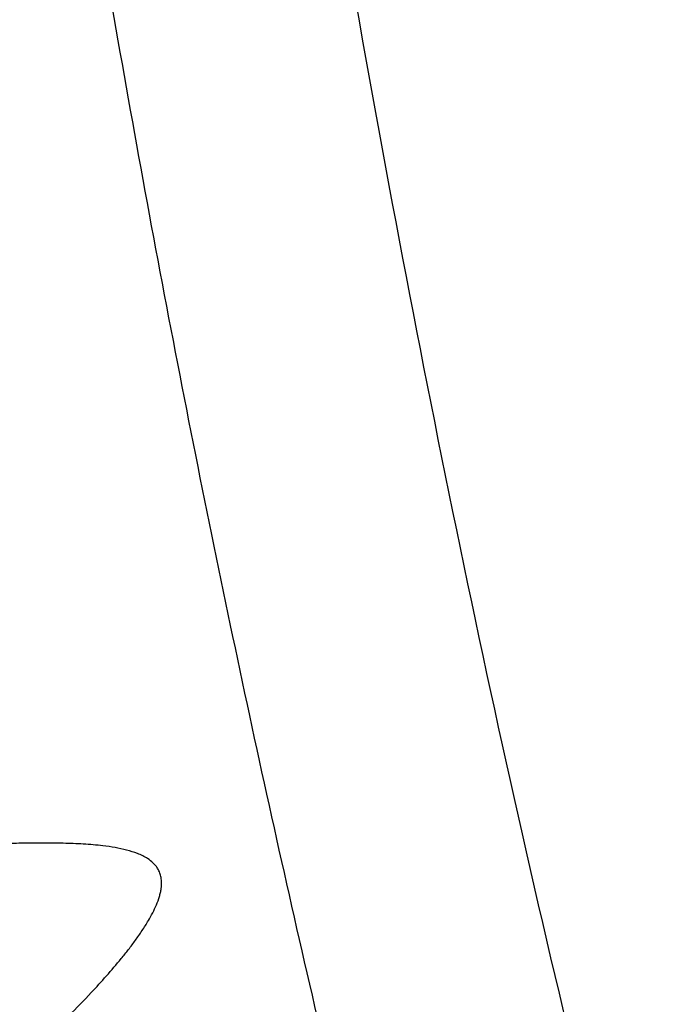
# Model space of a CAD drawing. Header units: millimetres. Extents: x -0.201 to 0.721, y -0.195 to 0.483.
# Tile 104 of 188: x 0.601 to 0.614, y -0.15 to -0.13. Entities that reach past the tile are written whole.
import ezdxf

# ---------------------------------------------------------------- set-up
doc = ezdxf.new("R2010")
doc.units = ezdxf.units.MM

msp = doc.modelspace()

# ---------------------------------------------------------------- linework, layer by layer
at = {"color": 7, "linetype": 'Continuous', "lineweight": 25}
for points, knots in [([(0.610446, -0.163194), (0.609834, -0.160937), (0.608596, -0.156372), (0.606899, -0.149345), (0.605314, -0.142151), (0.603867, -0.134831), (0.602557, -0.127398), (0.601382, -0.119856), (0.600344, -0.112206), (0.599443, -0.104445), (0.598511, -0.094801), (0.597667, -0.083183), (0.597091, -0.069469), (0.596882, -0.055493), (0.597078, -0.045966), (0.597177, -0.0412)], [0, 0, 0, 0, 0.062201, 0.125786, 0.189397, 0.253085, 0.316799, 0.380384, 0.443994, 0.507681, 0.571395, 0.67824, 0.785206, 0.892541, 1, 1, 1, 1]), ([(0.602017, -0.042353), (0.601954, -0.045076), (0.601827, -0.050621), (0.601807, -0.058888), (0.601919, -0.067177), (0.602174, -0.075382), (0.60257, -0.083494), (0.603107, -0.091507), (0.603784, -0.09942), (0.604602, -0.107237), (0.605747, -0.11645), (0.607328, -0.126972), (0.609488, -0.13869), (0.611976, -0.150153), (0.613929, -0.157539), (0.614906, -0.161234)], [0, 0, 0, 0, 0.062973, 0.128199, 0.193452, 0.258786, 0.324147, 0.389373, 0.454626, 0.51996, 0.585321, 0.68872, 0.792227, 0.896059, 1, 1, 1, 1]), ([(0.600803, -0.151437), (0.600951, -0.151305), (0.601247, -0.151041), (0.601694, -0.150624), (0.602146, -0.150186), (0.602551, -0.14977), (0.602902, -0.149387), (0.603149, -0.149098), (0.603341, -0.148858), (0.603481, -0.148672), (0.603615, -0.148479), (0.603731, -0.148295), (0.603827, -0.148122), (0.603903, -0.14796), (0.603953, -0.147823), (0.603982, -0.147713), (0.603998, -0.147619), (0.604005, -0.147517), (0.603996, -0.147413), (0.60397, -0.147321), (0.603933, -0.147243), (0.603888, -0.147178), (0.603821, -0.147105), (0.603704, -0.147015), (0.603524, -0.146929), (0.603304, -0.14686), (0.603071, -0.146812), (0.602782, -0.146771), (0.602436, -0.146742), (0.602032, -0.146726), (0.60162, -0.146722), (0.6012, -0.146726), (0.600774, -0.146738), (0.600199, -0.146759), (0.599759, -0.146781), (0.599466, -0.146796)], [0, 0, 0, 0, 0.0493226, 0.0986624, 0.1517441, 0.2048818, 0.2417892, 0.2787705, 0.2973473, 0.315957, 0.3347279, 0.3536007, 0.3678672, 0.3822874, 0.396584, 0.4039438, 0.4113865, 0.4218849, 0.4327, 0.4431925, 0.453908, 0.463463, 0.4730967, 0.4927506, 0.5222477, 0.5520624, 0.582382, 0.6127707, 0.6608797, 0.7090597, 0.7573661, 0.8056942, 0.8542494, 0.9028148, 1, 1, 1, 1])]:
    msp.add_open_spline(points, degree=3, knots=knots, dxfattribs=at)

doc.saveas('drawing.dxf')
